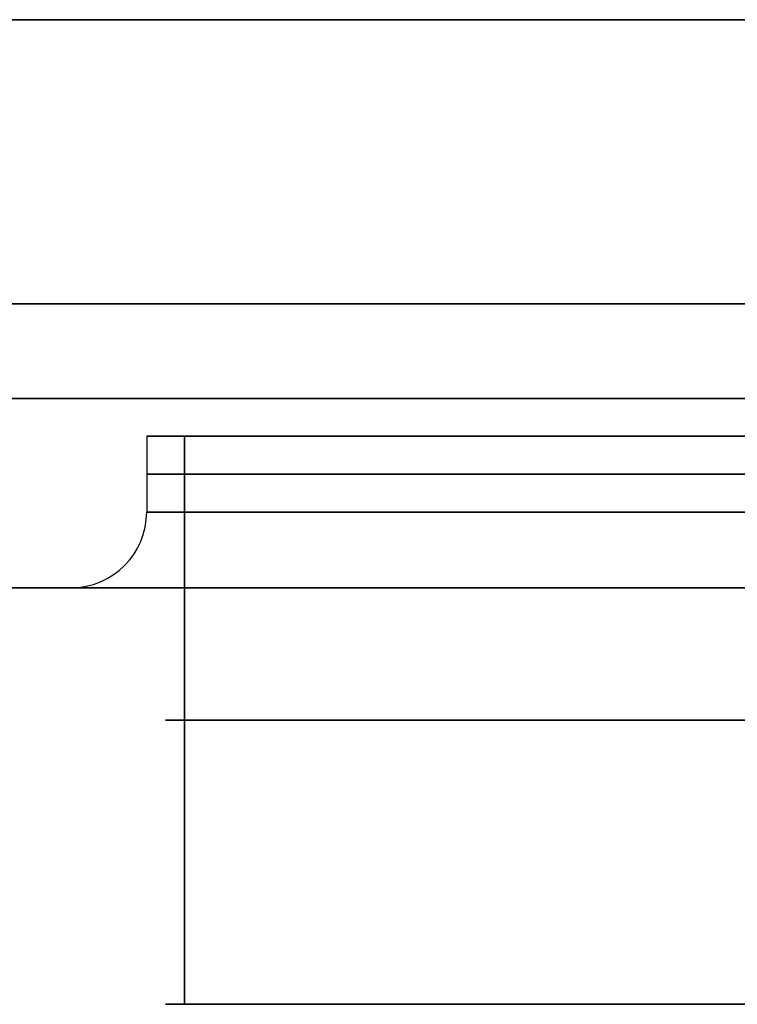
# Model space of a CAD drawing. Header units: millimetres. Extents: x -398 to 387, y -563 to 552.
# Tile 2 of 256: x -352 to -333, y -563 to -537. Entities that reach past the tile are written whole.
import ezdxf

# ---------------------------------------------------------------- set-up
doc = ezdxf.new("R2010")
doc.units = ezdxf.units.MM
doc.layers.add('Livello 01', color=7, linetype='Continuous')

# ---------------------------------------------------------------- blocks, each defined once
blk = doc.blocks.new('MMFTT08X23')
at = {"layer": 'Livello 01', "color": 254, "true_color": 0xcad1ee}
for p, q in [((0, 15, -20), (0, 15, -4)), ((0, 15, 4), (0, 15, 20)), ((0, 0, -20), (0, 0, 20))]:
    blk.add_line(p, q, dxfattribs=at)
at = {"layer": 'Livello 01', "color": 254, "true_color": 0xcad1ee, "extrusion": (0, -1, 0)}
for centre, start, end in [((0, 0, -15), 90, 270), ((0, 0, -15), 270, 90), ((0, 0, -7.5), 90, 270), ((0, 0, -7.5), 270, 90)]:
    blk.add_arc(centre, 20, start, end, dxfattribs=at)
at = {"layer": 'Livello 01', "color": 254, "true_color": 0xcad1ee, "extrusion": (0, 1, 0)}
for start, end in [(270, 90), (90, 270)]:
    blk.add_arc((0, 0), 20, start, end, dxfattribs=at)
at = {"layer": 'Livello 01', "color": 254, "true_color": 0xcad1ee}
for points in [[(0, 15, 20), (0, 0, 20)], [(0, 0, -20), (0, 15, -20)]]:
    blk.add_open_spline(points, degree=1, dxfattribs=at)

msp = doc.modelspace()

# ---------------------------------------------------------------- linework, layer by layer
at = {"layer": 'Livello 01', "color": 254, "true_color": 0xcad1ee}
for p, q in [((-323, -537, 5.5), (-398, -537, 5.5)), ((-398, -544.5, -164.5), (387, -544.5, -164.5)), ((387, -544.5, 175.5), (-398, -544.5, 175.5)), ((-348.5, -548, -137.5), (-348.5, -550, -137.5)), ((-332.25, -548, -137.5), (-348.5, -548, -137.5)), ((-348.5, -548, 148.5), (-348.5, -550, 148.5)), ((-332.25, -548, 148.5), (-348.5, -548, 148.5)), ((-393, -552, -169.5), (382, -552, -169.5)), ((-323, -552, 5.5), (-393, -552, 5.5)), ((-393, -552, 180.5), (382, -552, 180.5))]:
    msp.add_line(p, q, dxfattribs=at)
at = {"layer": 'Livello 01', "color": 254, "true_color": 0xcad1ee, "extrusion": (0, -1, 0)}
for centre, radius, start, end in [((-328, 148.5, 548), 20.5, 90, 270), ((-328, -137.5, 548), 20.5, 90, 270), ((-328, -137.5, 549), 20.5, 90, 270), ((-328, 148.5, 549), 20.5, 90, 270), ((-328, -137.5, 552), 22.5, 0, 180), ((-328, 148.5, 552), 22.5, 0, 180), ((-328, 148.5, 552), 22.5, 180, 0), ((-328, -137.5, 552), 22.5, 180, 0), ((-328, -137.5, 552), 22.5, 0, 180), ((-328, 148.5, 552), 22.5, 0, 180), ((-328, 148.5, 552), 22.5, 180, 0), ((-328, -137.5, 552), 22.5, 180, 0)]:
    msp.add_arc(centre, radius, start, end, dxfattribs=at)
at = {"layer": 'Livello 01', "color": 254, "true_color": 0xcad1ee}
for centre in [(-350.5, -550, -137.5), (-350.5, -550, 148.5)]:
    msp.add_arc(centre, 2, 270, 0, dxfattribs=at)
at = {"layer": 'Livello 01', "color": 254, "true_color": 0xcad1ee, "extrusion": (0, 1, 0)}
for centre, start, end in [((328, -137.5, -550), 0, 90), ((328, 148.5, -550), 0, 90), ((328, -137.5, -550), 270, 0), ((328, 148.5, -550), 270, 0)]:
    msp.add_arc(centre, 20.5, start, end, dxfattribs=at)
at = {"layer": 'Livello 01', "color": 254, "true_color": 0xcad1ee}
for points in [[(-398, -537, -164.5), (387, -537, -164.5)], [(387, -537, 175.5), (-398, -537, 175.5)], [(-393, -547, -179.5), (382, -547, -179.5)], [(382, -547, 190.5), (-393, -547, 190.5)], [(382, -552, -164.5), (-393, -552, -164.5)], [(-393, -552, -174.5), (382, -552, -174.5)], [(382, -552, 175.5), (-393, -552, 175.5)], [(-393, -552, -164.5), (382, -552, -164.5)], [(382, -552, 185.5), (-393, -552, 185.5)], [(-393, -552, 175.5), (382, -552, 175.5)]]:
    msp.add_open_spline(points, degree=1, dxfattribs=at)

# ---------------------------------------------------------------- block references
at = {"layer": 'Livello 01', "extrusion": (0.9751, 0, 0.221765), "rotation": 270}
msp.add_blockref('MMFTT08X23', (-563, 217.541, -286.901), dxfattribs=at)
at = {"layer": 'Livello 01', "extrusion": (-0.9751, 0, 0.221765), "rotation": 90}
msp.add_blockref('MMFTT08X23', (563, -206.815, 289.34), dxfattribs=at)

doc.saveas('drawing.dxf')
